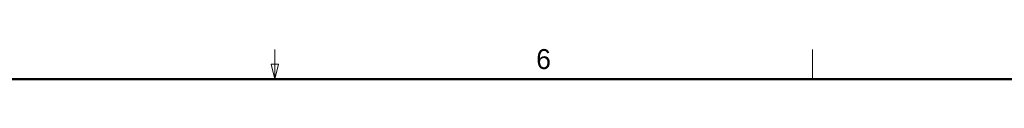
# Model space of a CAD drawing. Header units: millimetres. Extents: x 0 to 844, y -2 to 552.
# Tile 20 of 151: x 165 to 362, y 546 to 552. Entities that reach past the tile are written whole.
import ezdxf

# ---------------------------------------------------------------- set-up
doc = ezdxf.new("R2010")
doc.units = ezdxf.units.MM
doc.styles.add('SLDTEXTSTYLE1', font='ARIAL.TTF', dxfattribs={"width": 0.948})

msp = doc.modelspace()

# ---------------------------------------------------------------- linework, layer by layer
at = {"color": 7, "linetype": 'Continuous', "lineweight": 18}
for p, q in [((215.9, 546.1), (215.9, 552.1)), ((323.85, 546.1), (323.85, 552.1)), ((215.9, 546.1), (215.15, 549.1)), ((215.15, 549.1), (216.65, 549.1)), ((215.9, 546.1), (216.65, 549.1))]:
    msp.add_line(p, q, dxfattribs=at)
at = {"color": 7, "linetype": 'Continuous', "lineweight": 50}
msp.add_line((25.4, 546.1), (838.2, 546.1), dxfattribs=at)

# ---------------------------------------------------------------- texts
at = {"color": 7, "linetype": 'Continuous', "lineweight": 0, "insert": (269.848, 552.16), "char_height": 4, "attachment_point": 2, "style": 'SLDTEXTSTYLE1'}
msp.add_mtext('6', dxfattribs=at)

doc.saveas('drawing.dxf')
